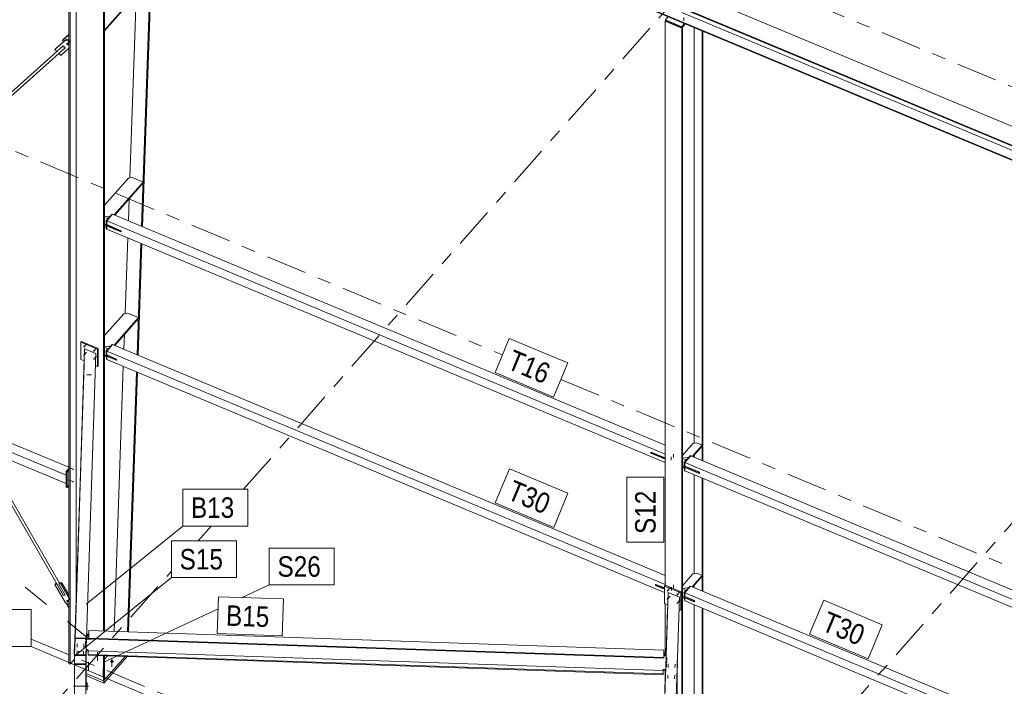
# Model space of a CAD drawing. Header units: millimetres. Extents: x -698 to 216, y -34 to 576.
# Tile 12 of 88: x -596 to -524, y 245 to 294. Entities that reach past the tile are written whole.
import ezdxf

# ---------------------------------------------------------------- set-up
doc = ezdxf.new("R2010")
doc.units = ezdxf.units.MM
for name, pattern in [('XKITLINE00', [0]), ('XKITLINE02', [4, 2, -2]), ('XKITLINE03', [6, 3, -1, 1, -1])]:
    doc.linetypes.add(name, pattern=pattern)
for name, color, linetype, lineweight in [('Element', 2, 'Continuous', 0), ('Spoina', 1, 'Continuous', 0), ('Znak elementu', 2, 'Continuous', 0), ('Śruba', 3, 'Continuous', 0)]:
    doc.layers.add(name, color=color, linetype=linetype, lineweight=lineweight)
doc.styles.add('ARIAL', font='ARIAL.TTF')

msp = doc.modelspace()

# ---------------------------------------------------------------- hatches: boundary and pattern name
at = {"layer": 'Śruba'}
for points in [[(-592.893, 292.43), (-592.886, 292.422), (-592.88, 292.414), (-592.873, 292.406), (-592.868, 292.398), (-592.864, 292.389), (-592.86, 292.38), (-592.857, 292.372), (-592.855, 292.364), (-592.853, 292.355), (-592.853, 292.348), (-592.854, 292.34), (-592.855, 292.333), (-592.857, 292.326), (-592.86, 292.321), (-592.864, 292.315), (-592.869, 292.311), (-592.875, 292.307), (-592.881, 292.304), (-592.888, 292.301), (-592.895, 292.3), (-592.903, 292.299), (-592.911, 292.3), (-592.92, 292.301), (-592.928, 292.303), (-592.937, 292.305), (-592.946, 292.309), (-592.956, 292.313), (-592.965, 292.318), (-592.973, 292.324), (-592.982, 292.33), (-592.99, 292.337), (-592.998, 292.344), (-593.005, 292.351), (-593.012, 292.359), (-593.018, 292.368), (-593.023, 292.376), (-593.028, 292.385), (-593.032, 292.393), (-593.034, 292.402), (-593.037, 292.41), (-593.038, 292.418), (-593.038, 292.426), (-593.038, 292.434), (-593.036, 292.441), (-593.034, 292.447), (-593.031, 292.453), (-593.027, 292.459), (-593.022, 292.463), (-593.017, 292.467), (-593.01, 292.47), (-593.004, 292.472), (-592.996, 292.474), (-592.988, 292.474), (-592.98, 292.474), (-592.972, 292.473), (-592.963, 292.471), (-592.954, 292.469), (-592.945, 292.465), (-592.936, 292.461), (-592.927, 292.456), (-592.918, 292.45), (-592.909, 292.444), (-592.901, 292.437)], [(-590.247, 279.364), (-590.258, 279.366), (-590.268, 279.37), (-590.277, 279.375), (-590.284, 279.381), (-590.289, 279.388), (-590.293, 279.395), (-590.294, 279.403), (-590.293, 279.411), (-590.289, 279.418), (-590.284, 279.425), (-590.277, 279.431), (-590.268, 279.436), (-590.258, 279.44), (-590.247, 279.442), (-590.235, 279.443), (-590.224, 279.442), (-590.213, 279.44), (-590.203, 279.436), (-590.194, 279.431), (-590.187, 279.425), (-590.181, 279.418), (-590.178, 279.411), (-590.177, 279.403), (-590.178, 279.395), (-590.181, 279.388), (-590.187, 279.381), (-590.194, 279.375), (-590.203, 279.37), (-590.213, 279.366), (-590.224, 279.364), (-590.235, 279.363)], [(-590.074, 279.56), (-590.085, 279.562), (-590.095, 279.566), (-590.104, 279.571), (-590.111, 279.577), (-590.116, 279.584), (-590.12, 279.591), (-590.121, 279.599), (-590.12, 279.607), (-590.116, 279.615), (-590.111, 279.621), (-590.104, 279.628), (-590.095, 279.633), (-590.085, 279.636), (-590.074, 279.639), (-590.062, 279.639), (-590.051, 279.639), (-590.04, 279.636), (-590.03, 279.633), (-590.021, 279.628), (-590.014, 279.621), (-590.009, 279.615), (-590.005, 279.607), (-590.004, 279.599), (-590.005, 279.591), (-590.009, 279.584), (-590.014, 279.577), (-590.021, 279.571), (-590.03, 279.566), (-590.04, 279.562), (-590.051, 279.56), (-590.062, 279.559)], [(-591.686, 270.24), (-591.681, 270.235), (-591.676, 270.229), (-591.672, 270.224), (-591.668, 270.218), (-591.665, 270.212), (-591.663, 270.206), (-591.661, 270.2), (-591.659, 270.194), (-591.658, 270.189), (-591.658, 270.183), (-591.658, 270.178), (-591.659, 270.173), (-591.661, 270.169), (-591.663, 270.164), (-591.666, 270.161), (-591.669, 270.158), (-591.673, 270.155), (-591.677, 270.153), (-591.682, 270.151), (-591.687, 270.15), (-591.692, 270.15), (-591.698, 270.15), (-591.704, 270.151), (-591.71, 270.152), (-591.716, 270.154), (-591.723, 270.156), (-591.729, 270.159), (-591.735, 270.163), (-591.741, 270.167), (-591.747, 270.171), (-591.753, 270.176), (-591.758, 270.181), (-591.763, 270.186), (-591.768, 270.191), (-591.772, 270.197), (-591.776, 270.203), (-591.779, 270.209), (-591.782, 270.215), (-591.784, 270.221), (-591.785, 270.227), (-591.786, 270.232), (-591.786, 270.238), (-591.786, 270.243), (-591.785, 270.248), (-591.783, 270.252), (-591.781, 270.256), (-591.778, 270.26), (-591.775, 270.263), (-591.771, 270.266), (-591.767, 270.268), (-591.762, 270.27), (-591.757, 270.271), (-591.752, 270.271), (-591.746, 270.271), (-591.74, 270.27), (-591.734, 270.269), (-591.728, 270.267), (-591.722, 270.265), (-591.715, 270.262), (-591.709, 270.258), (-591.703, 270.254), (-591.697, 270.25), (-591.691, 270.245)], [(-590.974, 269.943), (-590.969, 269.937), (-590.964, 269.932), (-590.96, 269.926), (-590.956, 269.92), (-590.953, 269.914), (-590.95, 269.908), (-590.948, 269.902), (-590.947, 269.897), (-590.946, 269.891), (-590.946, 269.886), (-590.946, 269.88), (-590.947, 269.875), (-590.949, 269.871), (-590.951, 269.867), (-590.953, 269.863), (-590.957, 269.86), (-590.961, 269.857), (-590.965, 269.855), (-590.969, 269.854), (-590.975, 269.853), (-590.98, 269.852), (-590.986, 269.852), (-590.992, 269.853), (-590.998, 269.854), (-591.004, 269.856), (-591.01, 269.859), (-591.017, 269.862), (-591.023, 269.865), (-591.029, 269.869), (-591.035, 269.873), (-591.04, 269.878), (-591.046, 269.883), (-591.051, 269.888), (-591.055, 269.894), (-591.06, 269.9), (-591.063, 269.905), (-591.067, 269.911), (-591.069, 269.917), (-591.071, 269.923), (-591.073, 269.929), (-591.074, 269.935), (-591.074, 269.94), (-591.073, 269.945), (-591.072, 269.95), (-591.071, 269.955), (-591.069, 269.959), (-591.066, 269.962), (-591.063, 269.966), (-591.059, 269.968), (-591.055, 269.97), (-591.05, 269.972), (-591.045, 269.973), (-591.039, 269.973), (-591.034, 269.973), (-591.028, 269.973), (-591.022, 269.971), (-591.015, 269.969), (-591.009, 269.967), (-591.003, 269.964), (-590.997, 269.961), (-590.99, 269.957), (-590.985, 269.952), (-590.979, 269.948)], [(-590.238, 269.83), (-590.249, 269.833), (-590.259, 269.836), (-590.268, 269.841), (-590.275, 269.848), (-590.281, 269.855), (-590.284, 269.862), (-590.285, 269.87), (-590.284, 269.878), (-590.281, 269.885), (-590.275, 269.892), (-590.268, 269.898), (-590.259, 269.903), (-590.249, 269.907), (-590.238, 269.909), (-590.227, 269.91), (-590.215, 269.909), (-590.204, 269.907), (-590.194, 269.903), (-590.185, 269.898), (-590.178, 269.892), (-590.173, 269.885), (-590.17, 269.878), (-590.168, 269.87), (-590.17, 269.862), (-590.173, 269.855), (-590.178, 269.848), (-590.185, 269.841), (-590.194, 269.836), (-590.204, 269.833), (-590.215, 269.83), (-590.227, 269.83)], [(-590.082, 270.007), (-590.093, 270.009), (-590.103, 270.013), (-590.112, 270.018), (-590.12, 270.024), (-590.125, 270.031), (-590.128, 270.039), (-590.129, 270.046), (-590.128, 270.054), (-590.125, 270.062), (-590.12, 270.069), (-590.112, 270.075), (-590.103, 270.08), (-590.093, 270.084), (-590.082, 270.086), (-590.071, 270.087), (-590.06, 270.086), (-590.049, 270.084), (-590.039, 270.08), (-590.03, 270.075), (-590.023, 270.069), (-590.017, 270.062), (-590.014, 270.054), (-590.013, 270.046), (-590.014, 270.039), (-590.017, 270.031), (-590.023, 270.024), (-590.03, 270.018), (-590.039, 270.013), (-590.049, 270.009), (-590.06, 270.007), (-590.071, 270.006)], [(-591.686, 269.636), (-591.681, 269.63), (-591.676, 269.625), (-591.672, 269.619), (-591.668, 269.613), (-591.665, 269.607), (-591.663, 269.601), (-591.661, 269.596), (-591.659, 269.59), (-591.658, 269.584), (-591.658, 269.579), (-591.658, 269.573), (-591.659, 269.569), (-591.661, 269.564), (-591.663, 269.56), (-591.666, 269.556), (-591.669, 269.553), (-591.673, 269.55), (-591.677, 269.548), (-591.682, 269.547), (-591.687, 269.546), (-591.692, 269.545), (-591.698, 269.545), (-591.704, 269.546), (-591.71, 269.547), (-591.716, 269.549), (-591.723, 269.552), (-591.729, 269.555), (-591.735, 269.558), (-591.741, 269.562), (-591.747, 269.566), (-591.753, 269.571), (-591.758, 269.576), (-591.763, 269.581), (-591.768, 269.587), (-591.772, 269.593), (-591.776, 269.599), (-591.779, 269.604), (-591.782, 269.61), (-591.784, 269.616), (-591.785, 269.622), (-591.786, 269.628), (-591.786, 269.633), (-591.786, 269.638), (-591.785, 269.643), (-591.783, 269.648), (-591.781, 269.652), (-591.778, 269.656), (-591.775, 269.659), (-591.771, 269.661), (-591.767, 269.664), (-591.762, 269.665), (-591.757, 269.666), (-591.752, 269.667), (-591.746, 269.666), (-591.74, 269.666), (-591.734, 269.664), (-591.728, 269.662), (-591.722, 269.66), (-591.715, 269.657), (-591.709, 269.654), (-591.703, 269.65), (-591.697, 269.646), (-591.691, 269.641)], [(-547.72, 261.868), (-547.731, 261.871), (-547.741, 261.874), (-547.75, 261.879), (-547.757, 261.886), (-547.763, 261.892), (-547.766, 261.9), (-547.767, 261.908), (-547.766, 261.916), (-547.763, 261.923), (-547.757, 261.93), (-547.75, 261.936), (-547.741, 261.941), (-547.731, 261.945), (-547.72, 261.947), (-547.709, 261.948), (-547.697, 261.947), (-547.686, 261.945), (-547.676, 261.941), (-547.667, 261.936), (-547.66, 261.93), (-547.655, 261.923), (-547.651, 261.916), (-547.65, 261.908), (-547.651, 261.9), (-547.655, 261.892), (-547.66, 261.886), (-547.667, 261.879), (-547.676, 261.874), (-547.686, 261.871), (-547.697, 261.868), (-547.709, 261.868)], [(-592.587, 261.249), (-592.582, 261.259), (-592.576, 261.267), (-592.57, 261.274), (-592.564, 261.28), (-592.558, 261.283), (-592.553, 261.285), (-592.549, 261.284), (-592.545, 261.282), (-592.543, 261.277), (-592.541, 261.27), (-592.541, 261.262), (-592.542, 261.253), (-592.544, 261.243), (-592.547, 261.233), (-592.551, 261.222), (-592.556, 261.212), (-592.561, 261.202), (-592.567, 261.193), (-592.573, 261.186), (-592.579, 261.181), (-592.584, 261.177), (-592.59, 261.176), (-592.594, 261.177), (-592.597, 261.179), (-592.6, 261.184), (-592.601, 261.19), (-592.602, 261.198), (-592.601, 261.208), (-592.599, 261.218), (-592.596, 261.228), (-592.592, 261.239)], [(-547.893, 261.672), (-547.904, 261.675), (-547.914, 261.678), (-547.923, 261.683), (-547.93, 261.689), (-547.936, 261.696), (-547.939, 261.704), (-547.94, 261.712), (-547.939, 261.719), (-547.936, 261.727), (-547.93, 261.734), (-547.923, 261.74), (-547.914, 261.745), (-547.904, 261.749), (-547.893, 261.751), (-547.882, 261.752), (-547.87, 261.751), (-547.859, 261.749), (-547.849, 261.745), (-547.84, 261.74), (-547.833, 261.734), (-547.828, 261.727), (-547.824, 261.719), (-547.823, 261.712), (-547.824, 261.704), (-547.828, 261.696), (-547.833, 261.689), (-547.84, 261.683), (-547.849, 261.678), (-547.859, 261.675), (-547.87, 261.672), (-547.882, 261.672)], [(-592.587, 260.342), (-592.582, 260.352), (-592.576, 260.361), (-592.57, 260.368), (-592.564, 260.373), (-592.558, 260.377), (-592.553, 260.378), (-592.549, 260.378), (-592.545, 260.375), (-592.543, 260.37), (-592.541, 260.364), (-592.541, 260.356), (-592.542, 260.347), (-592.544, 260.336), (-592.547, 260.326), (-592.551, 260.315), (-592.556, 260.305), (-592.561, 260.295), (-592.567, 260.287), (-592.573, 260.28), (-592.579, 260.274), (-592.584, 260.271), (-592.59, 260.269), (-592.594, 260.27), (-592.597, 260.273), (-592.6, 260.277), (-592.601, 260.284), (-592.602, 260.292), (-592.601, 260.301), (-592.599, 260.311), (-592.596, 260.321), (-592.592, 260.332)], [(-548.94, 252.385), (-548.935, 252.38), (-548.931, 252.374), (-548.927, 252.369), (-548.923, 252.363), (-548.92, 252.357), (-548.917, 252.351), (-548.915, 252.345), (-548.914, 252.339), (-548.913, 252.334), (-548.912, 252.328), (-548.913, 252.323), (-548.914, 252.318), (-548.915, 252.314), (-548.918, 252.309), (-548.92, 252.306), (-548.924, 252.303), (-548.927, 252.3), (-548.932, 252.298), (-548.936, 252.296), (-548.941, 252.295), (-548.947, 252.295), (-548.953, 252.295), (-548.958, 252.296), (-548.965, 252.297), (-548.971, 252.299), (-548.977, 252.301), (-548.983, 252.304), (-548.99, 252.308), (-548.996, 252.312), (-549.002, 252.316), (-549.007, 252.321), (-549.013, 252.326), (-549.018, 252.331), (-549.022, 252.336), (-549.026, 252.342), (-549.03, 252.348), (-549.033, 252.354), (-549.036, 252.36), (-549.038, 252.366), (-549.04, 252.372), (-549.04, 252.377), (-549.041, 252.383), (-549.04, 252.388), (-549.039, 252.393), (-549.038, 252.397), (-549.036, 252.401), (-549.033, 252.405), (-549.03, 252.408), (-549.026, 252.411), (-549.021, 252.413), (-549.017, 252.415), (-549.012, 252.416), (-549.006, 252.416), (-549.001, 252.416), (-548.995, 252.415), (-548.988, 252.414), (-548.982, 252.412), (-548.976, 252.41), (-548.97, 252.407), (-548.963, 252.403), (-548.957, 252.399), (-548.951, 252.395), (-548.946, 252.39)], [(-548.94, 251.781), (-548.935, 251.775), (-548.931, 251.77), (-548.927, 251.764), (-548.923, 251.758), (-548.92, 251.752), (-548.917, 251.746), (-548.915, 251.741), (-548.914, 251.735), (-548.913, 251.729), (-548.912, 251.724), (-548.913, 251.718), (-548.914, 251.714), (-548.915, 251.709), (-548.918, 251.705), (-548.92, 251.701), (-548.924, 251.698), (-548.927, 251.695), (-548.932, 251.693), (-548.936, 251.692), (-548.941, 251.691), (-548.947, 251.69), (-548.953, 251.69), (-548.958, 251.691), (-548.965, 251.693), (-548.971, 251.694), (-548.977, 251.697), (-548.983, 251.7), (-548.99, 251.703), (-548.996, 251.707), (-549.002, 251.711), (-549.007, 251.716), (-549.013, 251.721), (-549.018, 251.726), (-549.022, 251.732), (-549.026, 251.738), (-549.03, 251.744), (-549.033, 251.749), (-549.036, 251.755), (-549.038, 251.761), (-549.04, 251.767), (-549.04, 251.773), (-549.041, 251.778), (-549.04, 251.783), (-549.039, 251.788), (-549.038, 251.793), (-549.036, 251.797), (-549.033, 251.801), (-549.03, 251.804), (-549.026, 251.806), (-549.021, 251.809), (-549.017, 251.81), (-549.012, 251.811), (-549.006, 251.812), (-549.001, 251.811), (-548.995, 251.811), (-548.988, 251.809), (-548.982, 251.808), (-548.976, 251.805), (-548.97, 251.802), (-548.963, 251.799), (-548.957, 251.795), (-548.951, 251.791), (-548.946, 251.786)], [(-548.228, 252.088), (-548.223, 252.082), (-548.218, 252.077), (-548.214, 252.071), (-548.21, 252.065), (-548.207, 252.059), (-548.205, 252.053), (-548.203, 252.047), (-548.201, 252.042), (-548.2, 252.036), (-548.2, 252.031), (-548.2, 252.025), (-548.201, 252.021), (-548.203, 252.016), (-548.205, 252.012), (-548.208, 252.008), (-548.211, 252.005), (-548.215, 252.002), (-548.219, 252), (-548.224, 251.999), (-548.229, 251.998), (-548.234, 251.997), (-548.24, 251.997), (-548.246, 251.998), (-548.252, 251.999), (-548.258, 252.001), (-548.265, 252.004), (-548.271, 252.007), (-548.277, 252.01), (-548.283, 252.014), (-548.289, 252.018), (-548.295, 252.023), (-548.3, 252.028), (-548.305, 252.033), (-548.31, 252.039), (-548.314, 252.045), (-548.318, 252.05), (-548.321, 252.056), (-548.324, 252.062), (-548.326, 252.068), (-548.327, 252.074), (-548.328, 252.08), (-548.328, 252.085), (-548.328, 252.09), (-548.327, 252.095), (-548.325, 252.1), (-548.323, 252.104), (-548.32, 252.107), (-548.317, 252.111), (-548.313, 252.113), (-548.309, 252.115), (-548.304, 252.117), (-548.299, 252.118), (-548.294, 252.118), (-548.288, 252.118), (-548.282, 252.118), (-548.276, 252.116), (-548.27, 252.114), (-548.263, 252.112), (-548.257, 252.109), (-548.251, 252.106), (-548.245, 252.102), (-548.239, 252.097), (-548.233, 252.093)], [(-547.891, 252.142), (-547.902, 252.144), (-547.912, 252.148), (-547.921, 252.153), (-547.929, 252.159), (-547.934, 252.166), (-547.937, 252.174), (-547.938, 252.182), (-547.937, 252.189), (-547.934, 252.197), (-547.929, 252.204), (-547.921, 252.21), (-547.912, 252.215), (-547.902, 252.219), (-547.891, 252.221), (-547.88, 252.222), (-547.869, 252.221), (-547.858, 252.219), (-547.848, 252.215), (-547.839, 252.21), (-547.832, 252.204), (-547.826, 252.197), (-547.823, 252.189), (-547.822, 252.182), (-547.823, 252.174), (-547.826, 252.166), (-547.832, 252.159), (-547.839, 252.153), (-547.848, 252.148), (-547.858, 252.144), (-547.869, 252.142), (-547.88, 252.141)], [(-547.736, 252.319), (-547.747, 252.321), (-547.757, 252.325), (-547.766, 252.33), (-547.773, 252.336), (-547.778, 252.343), (-547.782, 252.35), (-547.783, 252.358), (-547.782, 252.366), (-547.778, 252.373), (-547.773, 252.38), (-547.766, 252.386), (-547.757, 252.391), (-547.747, 252.395), (-547.736, 252.397), (-547.724, 252.398), (-547.713, 252.397), (-547.702, 252.395), (-547.692, 252.391), (-547.683, 252.386), (-547.676, 252.38), (-547.671, 252.373), (-547.667, 252.366), (-547.666, 252.358), (-547.667, 252.35), (-547.671, 252.343), (-547.676, 252.336), (-547.683, 252.33), (-547.692, 252.325), (-547.702, 252.321), (-547.713, 252.319), (-547.724, 252.318)], [(-592.893, 251.612), (-592.886, 251.604), (-592.88, 251.596), (-592.873, 251.588), (-592.868, 251.579), (-592.864, 251.571), (-592.86, 251.562), (-592.857, 251.554), (-592.855, 251.545), (-592.853, 251.537), (-592.853, 251.529), (-592.854, 251.522), (-592.855, 251.515), (-592.857, 251.508), (-592.86, 251.502), (-592.864, 251.497), (-592.869, 251.492), (-592.875, 251.488), (-592.881, 251.485), (-592.888, 251.483), (-592.895, 251.482), (-592.903, 251.481), (-592.911, 251.481), (-592.92, 251.482), (-592.928, 251.484), (-592.937, 251.487), (-592.946, 251.49), (-592.956, 251.495), (-592.965, 251.5), (-592.973, 251.505), (-592.982, 251.511), (-592.99, 251.518), (-592.998, 251.525), (-593.005, 251.533), (-593.012, 251.541), (-593.018, 251.549), (-593.023, 251.558), (-593.028, 251.566), (-593.032, 251.575), (-593.034, 251.584), (-593.037, 251.592), (-593.038, 251.6), (-593.038, 251.608), (-593.038, 251.615), (-593.036, 251.622), (-593.034, 251.629), (-593.031, 251.635), (-593.027, 251.64), (-593.022, 251.645), (-593.017, 251.649), (-593.01, 251.652), (-593.004, 251.654), (-592.996, 251.655), (-592.988, 251.656), (-592.98, 251.656), (-592.972, 251.655), (-592.963, 251.653), (-592.954, 251.65), (-592.945, 251.647), (-592.936, 251.643), (-592.927, 251.638), (-592.918, 251.632), (-592.909, 251.626), (-592.901, 251.619)], [(-589.712, 247.059), (-589.725, 247.061), (-589.738, 247.063), (-589.75, 247.066), (-589.762, 247.07), (-589.773, 247.074), (-589.784, 247.08), (-589.793, 247.086), (-589.802, 247.092), (-589.81, 247.1), (-589.817, 247.107), (-589.822, 247.116), (-589.827, 247.124), (-589.83, 247.133), (-589.832, 247.142), (-589.832, 247.151), (-589.832, 247.16), (-589.83, 247.169), (-589.827, 247.177), (-589.822, 247.186), (-589.817, 247.194), (-589.81, 247.202), (-589.802, 247.209), (-589.793, 247.216), (-589.784, 247.222), (-589.773, 247.227), (-589.762, 247.232), (-589.75, 247.235), (-589.738, 247.239), (-589.725, 247.241), (-589.712, 247.242), (-589.699, 247.242), (-589.686, 247.242), (-589.673, 247.241), (-589.66, 247.239), (-589.648, 247.235), (-589.636, 247.232), (-589.625, 247.227), (-589.614, 247.222), (-589.605, 247.216), (-589.596, 247.209), (-589.588, 247.202), (-589.581, 247.194), (-589.576, 247.186), (-589.571, 247.177), (-589.568, 247.169), (-589.566, 247.16), (-589.566, 247.151), (-589.566, 247.142), (-589.568, 247.133), (-589.571, 247.124), (-589.576, 247.116), (-589.581, 247.107), (-589.588, 247.1), (-589.596, 247.092), (-589.605, 247.086), (-589.614, 247.08), (-589.625, 247.074), (-589.636, 247.07), (-589.648, 247.066), (-589.66, 247.063), (-589.673, 247.061), (-589.686, 247.059), (-589.699, 247.059)]]:
    msp.add_hatch(color=256, dxfattribs=at).paths.add_polyline_path(points, flags=17)

# ---------------------------------------------------------------- linework, layer by layer
at = {"layer": 'Element', "linetype": 'XKITLINE00', "lineweight": 0}
for p, q in [((-590.132, 314.054), (-504.898, 278.451)), ((-590.997, 313.036), (-505.762, 277.433)), ((-590.995, 312.977), (-505.76, 277.374)), ((-590.032, 311.583), (-506.82, 276.825)), ((-590.03, 311.524), (-506.82, 276.767)), ((-587.53, 279.015), (-586.46, 310.033)), ((-587.465, 278.987), (-586.394, 310.005)), ((-592.853, 308.09), (-592.853, 246.99)), ((-592.767, 246.954), (-592.767, 308.03)), ((-592.311, 251.682), (-592.311, 307.677)), ((-590.317, 249.374), (-590.317, 306.844)), ((-590.247, 249.372), (-590.247, 306.922)), ((-586.906, 297.18), (-590.247, 293.389)), ((-590.247, 293.329), (-586.906, 297.12)), ((-588.391, 282.559), (-587.928, 295.959)), ((-548.959, 294.368), (-549.154, 294.139)), ((-547.961, 294.677), (-506.747, 277.462)), ((-549.152, 294.068), (-549.174, 294.042)), ((-549.174, 294.042), (-547.963, 293.537)), ((-549.174, 252.73), (-549.174, 294.042)), ((-549.154, 294.139), (-547.943, 293.633)), ((-549.154, 294.139), (-549.152, 294.068)), ((-547.941, 293.562), (-549.152, 294.068)), ((-547.963, 293.537), (-547.908, 293.601)), ((-547.748, 293.862), (-547.943, 293.633)), ((-547.943, 293.633), (-547.941, 293.562)), ((-547.702, 293.843), (-547.941, 293.562)), ((-547.908, 231.645), (-547.908, 293.601)), ((-547.039, 263.122), (-547.039, 293.566)), ((-593.311, 292.633), (-592.853, 293.043)), ((-592.853, 293.059), (-593.242, 292.712)), ((-590.247, 293.329), (-590.247, 293.389)), ((-547.963, 231.646), (-547.963, 293.537)), ((-546.461, 261.86), (-546.461, 293.325)), ((-546.407, 261.837), (-546.407, 293.302)), ((-593.883, 291.961), (-593.109, 292.653)), ((-593.04, 292.731), (-593.814, 292.04)), ((-593.269, 292.232), (-593.733, 291.817)), ((-593.242, 292.712), (-593.311, 292.633)), ((-593.311, 292.633), (-593.233, 292.558)), ((-593.125, 292.093), (-593.269, 292.232)), ((-593.243, 292.185), (-593.247, 292.211)), ((-593.214, 292.143), (-593.243, 292.185)), ((-593.172, 292.116), (-593.214, 292.143)), ((-593.04, 292.731), (-593.109, 292.653)), ((-593.109, 292.653), (-592.912, 292.606)), ((-592.853, 292.687), (-593.04, 292.731)), ((-592.912, 292.606), (-592.853, 292.673)), ((-592.912, 292.606), (-592.853, 292.549)), ((-608.478, 278.653), (-593.738, 291.821)), ((-608.376, 278.477), (-593.13, 292.097)), ((-593.814, 292.04), (-593.883, 291.961)), ((-593.733, 291.817), (-593.883, 291.961)), ((-593.59, 291.678), (-593.125, 292.093)), ((-593.59, 291.678), (-593.555, 291.717)), ((-593.44, 291.533), (-593.59, 291.678)), ((-592.853, 292.058), (-593.44, 291.533)), ((-593.172, 292.116), (-593.147, 292.114)), ((-590.247, 280.556), (-588.497, 282.541)), ((-589.54, 279.854), (-587.42, 282.259)), ((-589.501, 279.838), (-587.42, 282.199)), ((-588.497, 282.541), (-588.211, 282.59)), ((-588.211, 282.59), (-587.42, 282.259)), ((-587.42, 282.199), (-587.42, 282.259)), ((-588.499, 279.419), (-588.443, 281.038)), ((-590.116, 279.424), (-589.683, 279.914)), ((-589.655, 279.902), (-590.087, 279.412)), ((-590.087, 279.412), (-589.655, 279.902)), ((-589.683, 279.914), (-589.655, 279.902)), ((-549.174, 262.993), (-589.655, 279.902)), ((-590.247, 279.666), (-590.197, 279.723)), ((-589.04, 278.669), (-590.247, 279.173)), ((-590.197, 279.723), (-589.911, 279.771)), ((-590.116, 279.424), (-590.116, 279.152)), ((-590.116, 279.424), (-590.087, 279.412)), ((-590.116, 279.152), (-590.087, 279.14)), ((-590.087, 279.14), (-590.087, 279.412)), ((-590.087, 279.412), (-549.174, 262.322)), ((-590.087, 279.14), (-590.087, 279.412)), ((-589.019, 278.693), (-590.087, 279.14)), ((-589.911, 279.771), (-589.837, 279.74)), ((-589.04, 278.608), (-590.247, 279.113)), ((-590.247, 279.052), (-590.209, 279.097)), ((-590.247, 278.992), (-590.17, 279.08)), ((-590.247, 278.992), (-590.247, 279.052)), ((-590.116, 279.058), (-590.116, 278.819)), ((-590.116, 278.819), (-590.087, 278.807)), ((-590.087, 278.807), (-590.087, 279.046)), ((-590.087, 278.807), (-590.087, 279.046)), ((-549.174, 261.718), (-590.087, 278.807)), ((-589.019, 278.693), (-589.04, 278.669)), ((-589.04, 278.608), (-589.04, 278.669)), ((-589.019, 278.633), (-589.04, 278.608)), ((-589.019, 278.633), (-589.019, 278.693)), ((-588.734, 272.628), (-588.543, 278.162)), ((-587.855, 269.607), (-587.574, 277.757)), ((-587.789, 269.58), (-587.508, 277.73)), ((-625.19, 274.201), (-593.059, 260.78)), ((-624.758, 274.691), (-592.853, 261.365)), ((-625.19, 273.596), (-593.059, 260.175)), ((-588.84, 272.61), (-588.554, 272.658)), ((-588.554, 272.658), (-587.763, 272.328)), ((-590.247, 271.013), (-588.84, 272.61)), ((-589.54, 270.311), (-587.763, 272.328)), ((-589.501, 270.295), (-587.763, 272.267)), ((-587.763, 272.267), (-587.763, 272.328)), ((-591.92, 270.585), (-591.971, 270.526)), ((-591.971, 270.526), (-590.76, 270.02)), ((-591.971, 269.255), (-591.971, 270.526)), ((-590.708, 270.079), (-591.92, 270.585)), ((-588.824, 270.012), (-588.786, 271.107)), ((-591.702, 270.051), (-592.401, 248.874)), ((-592.401, 248.874), (-591.703, 270)), ((-590.879, 269.707), (-591.702, 270.051)), ((-590.708, 270.079), (-590.76, 270.02)), ((-590.76, 270.02), (-590.76, 268.749)), ((-590.708, 268.808), (-590.708, 270.079)), ((-590.247, 270.123), (-590.197, 270.18)), ((-590.197, 270.18), (-589.911, 270.228)), ((-590.107, 269.879), (-589.692, 270.349)), ((-590.107, 269.879), (-590.107, 269.619)), ((-590.107, 269.879), (-590.086, 269.87)), ((-590.087, 269.869), (-589.655, 270.359)), ((-590.087, 269.597), (-590.087, 269.869)), ((-549.174, 252.779), (-590.087, 269.869)), ((-589.911, 270.228), (-589.829, 270.194)), ((-589.692, 270.349), (-589.671, 270.341)), ((-589.655, 270.359), (-549.174, 253.45)), ((-591.971, 269.255), (-591.731, 269.155)), ((-591.568, 248.845), (-590.879, 269.707)), ((-589.396, 269.275), (-590.247, 269.63)), ((-589.396, 269.214), (-590.247, 269.57)), ((-590.247, 269.509), (-590.209, 269.554)), ((-590.247, 269.449), (-590.17, 269.537)), ((-590.247, 269.449), (-590.247, 269.509)), ((-590.107, 269.619), (-590.087, 269.61)), ((-590.107, 269.511), (-590.107, 269.298)), ((-590.107, 269.298), (-590.087, 269.29)), ((-589.375, 269.299), (-590.087, 269.597)), ((-590.087, 269.264), (-590.087, 269.503)), ((-590.087, 269.264), (-549.226, 252.196)), ((-589.375, 269.299), (-589.396, 269.275)), ((-589.396, 269.214), (-589.396, 269.275)), ((-589.375, 269.239), (-589.396, 269.214)), ((-589.375, 269.239), (-589.375, 269.299)), ((-591.745, 268.858), (-592.408, 248.771)), ((-592.406, 248.824), (-591.743, 268.909)), ((-591.743, 268.909), (-591.739, 268.907)), ((-590.909, 268.811), (-590.76, 268.749)), ((-590.76, 268.749), (-590.708, 268.808)), ((-589.537, 249.347), (-588.867, 268.755)), ((-588.555, 249.314), (-587.898, 268.35)), ((-588.489, 249.312), (-587.833, 268.323)), ((-593.243, 251.987), (-599.548, 262.886)), ((-593.534, 252.88), (-599.249, 262.761)), ((-547.908, 262.241), (-547.147, 263.104)), ((-547.187, 262.163), (-546.461, 262.986)), ((-547.148, 262.147), (-546.461, 262.925)), ((-547.147, 263.104), (-546.86, 263.152)), ((-546.86, 263.152), (-546.461, 262.986)), ((-546.461, 262.925), (-546.461, 262.986)), ((-550.234, 262.46), (-550.213, 262.484)), ((-550.234, 262.399), (-550.234, 262.46)), ((-550.234, 262.46), (-549.174, 262.017)), ((-549.174, 261.956), (-550.234, 262.399)), ((-550.213, 262.484), (-549.174, 262.05)), ((-547.908, 261.958), (-547.844, 262.031)), ((-547.844, 262.031), (-547.557, 262.079)), ((-547.762, 261.732), (-547.33, 262.223)), ((-547.301, 262.211), (-547.733, 261.721)), ((-547.733, 261.721), (-547.301, 262.211)), ((-547.557, 262.079), (-547.483, 262.049)), ((-547.33, 262.223), (-547.301, 262.211)), ((-506.82, 245.302), (-547.301, 262.211)), ((-547.039, 262.101), (-547.039, 262.271)), ((-593.051, 261.062), (-592.853, 261.286)), ((-592.853, 261.176), (-592.98, 261.032)), ((-546.686, 260.978), (-547.908, 261.488)), ((-546.686, 260.917), (-547.908, 261.427)), ((-547.908, 261.345), (-547.855, 261.405)), ((-547.908, 261.284), (-547.816, 261.389)), ((-547.908, 261.284), (-547.908, 261.345)), ((-547.762, 261.732), (-547.762, 261.46)), ((-547.762, 261.732), (-547.733, 261.721)), ((-547.762, 261.46), (-547.733, 261.448)), ((-547.762, 261.366), (-547.762, 261.128)), ((-547.762, 261.128), (-547.733, 261.116)), ((-547.733, 261.448), (-547.733, 261.721)), ((-547.733, 261.721), (-506.82, 244.631)), ((-547.733, 261.448), (-547.733, 261.721)), ((-546.665, 261.002), (-547.733, 261.448)), ((-547.733, 261.116), (-547.733, 261.354)), ((-547.733, 261.116), (-547.733, 261.354)), ((-506.82, 244.026), (-547.733, 261.116)), ((-593.059, 260.78), (-593.051, 260.79)), ((-593.059, 260.175), (-593.059, 260.78)), ((-593.051, 259.913), (-593.051, 261.062)), ((-593.051, 261.062), (-592.98, 261.032)), ((-592.98, 261.032), (-592.98, 259.883)), ((-547.039, 253.579), (-547.039, 260.826)), ((-546.665, 261.002), (-546.686, 260.978)), ((-546.686, 260.917), (-546.686, 260.978)), ((-546.665, 260.942), (-546.686, 260.917)), ((-546.665, 260.942), (-546.665, 261.002)), ((-546.461, 252.317), (-546.461, 260.585)), ((-546.407, 252.294), (-546.407, 260.562)), ((-593.051, 260.185), (-593.059, 260.175)), ((-592.98, 259.883), (-593.051, 259.913)), ((-592.98, 259.883), (-592.853, 260.027)), ((-547.908, 252.698), (-547.147, 253.561)), ((-547.194, 252.623), (-546.469, 253.446)), ((-547.155, 252.607), (-546.469, 253.385)), ((-547.147, 253.561), (-546.86, 253.609)), ((-546.86, 253.609), (-546.469, 253.446)), ((-546.469, 253.385), (-546.469, 253.446)), ((-593.814, 252.856), (-593.883, 252.777)), ((-593.883, 252.777), (-593.733, 252.797)), ((-593.109, 251.439), (-593.883, 252.777)), ((-593.751, 252.864), (-593.814, 252.856)), ((-593.733, 252.797), (-593.72, 252.812)), ((-593.733, 252.797), (-593.269, 251.994)), ((-593.521, 252.894), (-593.59, 252.816)), ((-593.59, 252.816), (-593.44, 252.836)), ((-593.125, 252.013), (-593.59, 252.816)), ((-593.371, 252.914), (-593.521, 252.894)), ((-593.371, 252.914), (-593.44, 252.836)), ((-593.44, 252.836), (-592.853, 251.82)), ((-592.853, 252.018), (-593.371, 252.914)), ((-549.871, 252.765), (-549.849, 252.789)), ((-549.871, 252.704), (-549.871, 252.765)), ((-549.871, 252.765), (-549.226, 252.495)), ((-549.226, 252.435), (-549.871, 252.704)), ((-549.849, 252.789), (-549.226, 252.529)), ((-549.174, 252.73), (-549.226, 252.671)), ((-549.226, 252.671), (-548.015, 252.165)), ((-549.226, 251.4), (-549.226, 252.671)), ((-547.963, 252.224), (-549.174, 252.73)), ((-547.908, 252.426), (-547.851, 252.491)), ((-547.851, 252.491), (-547.565, 252.54)), ((-547.76, 252.19), (-547.345, 252.661)), ((-547.741, 252.181), (-547.308, 252.671)), ((-547.565, 252.54), (-547.483, 252.505)), ((-547.345, 252.661), (-547.325, 252.652)), ((-547.308, 252.671), (-506.82, 235.759)), ((-547.039, 252.558), (-547.039, 252.739)), ((-593.269, 251.994), (-593.256, 252.009)), ((-593.269, 251.994), (-593.249, 251.997)), ((-593.243, 251.987), (-593.214, 251.984)), ((-593.214, 251.984), (-593.172, 251.996)), ((-593.172, 251.996), (-593.129, 252.02)), ((-593.147, 252.01), (-593.125, 252.013)), ((-548.956, 252.196), (-549.651, 231.132)), ((-549.651, 231.132), (-548.958, 252.145)), ((-548.133, 251.852), (-548.956, 252.196)), ((-548.818, 231.104), (-548.133, 251.852)), ((-547.963, 252.224), (-548.015, 252.165)), ((-548.015, 252.165), (-548.015, 250.894)), ((-547.963, 250.953), (-547.963, 252.224)), ((-547.05, 251.586), (-547.908, 251.945)), ((-547.05, 251.526), (-547.908, 251.884)), ((-547.908, 251.813), (-547.862, 251.865)), ((-547.908, 251.753), (-547.823, 251.849)), ((-547.76, 252.19), (-547.76, 251.93)), ((-547.76, 252.19), (-547.74, 252.182)), ((-547.76, 251.93), (-547.741, 251.922)), ((-547.76, 251.823), (-547.76, 251.61)), ((-547.741, 251.909), (-547.741, 252.181)), ((-547.741, 252.181), (-506.82, 235.088)), ((-547.028, 251.611), (-547.741, 251.909)), ((-547.741, 251.576), (-547.741, 251.815)), ((-592.912, 251.321), (-593.109, 251.439)), ((-592.853, 251.05), (-593.062, 251.411)), ((-592.853, 251.329), (-592.912, 251.321)), ((-549.226, 251.4), (-548.985, 251.3)), ((-549.174, 247.721), (-549.174, 251.378)), ((-549.107, 247.719), (-548.997, 251.054)), ((-548.997, 251.054), (-548.993, 251.052)), ((-547.76, 251.61), (-547.741, 251.602)), ((-547.741, 251.576), (-506.82, 234.483)), ((-547.028, 251.611), (-547.05, 251.586)), ((-547.05, 251.526), (-547.05, 251.586)), ((-547.028, 251.55), (-547.05, 251.526)), ((-547.039, 231.615), (-547.039, 251.283)), ((-547.028, 251.55), (-547.028, 251.611)), ((-546.461, 231.596), (-546.461, 251.042)), ((-546.407, 231.594), (-546.407, 251.019)), ((-549.107, 247.719), (-548.999, 251.003)), ((-548.163, 250.956), (-548.015, 250.894)), ((-548.015, 250.894), (-547.963, 250.953)), ((-592.394, 249.14), (-592.435, 248)), ((-592.434, 248.033), (-592.395, 249.14)), ((-592.404, 248.861), (-592.405, 248.826)), ((-591.571, 248.834), (-592.404, 248.861)), ((-592.401, 248.861), (-592.401, 248.874)), ((-592.401, 248.874), (-591.568, 248.845)), ((-592.394, 249.14), (-592.393, 249.172)), ((-592.392, 249.14), (-592.394, 249.14)), ((-592.393, 249.172), (-592.391, 249.172)), ((-591.568, 248.845), (-591.57, 248.794)), ((-591.563, 248.989), (-591.397, 248.983)), ((-591.396, 249.014), (-591.562, 249.019)), ((-591.45, 249.1), (-591.559, 249.103)), ((-591.557, 249.158), (-591.448, 249.154)), ((-591.453, 249.016), (-591.45, 249.1)), ((-591.448, 249.154), (-591.45, 249.1)), ((-591.402, 248.81), (-591.4, 248.863)), ((-591.401, 248.863), (-591.394, 249.068)), ((-591.4, 248.863), (-591.382, 249.41)), ((-591.4, 248.863), (-549.28, 247.436)), ((-591.397, 248.983), (-591.394, 249.068)), ((-591.393, 249.099), (-591.396, 249.014)), ((-591.393, 249.099), (-591.384, 249.357)), ((-591.382, 249.41), (-549.262, 247.983)), ((-592.48, 247.605), (-592.453, 248.407)), ((-592.477, 247.667), (-592.451, 248.47)), ((-592.451, 248.47), (-592.453, 248.407)), ((-592.419, 248.469), (-592.451, 248.47)), ((-592.405, 248.826), (-592.442, 247.655)), ((-592.405, 248.826), (-591.572, 248.8)), ((-591.609, 247.628), (-591.572, 248.8)), ((-591.572, 248.8), (-591.571, 248.834)), ((-591.57, 248.794), (-591.572, 248.795)), ((-591.402, 248.81), (-549.282, 247.383)), ((-592.48, 247.605), (-592.477, 247.667)), ((-591.58, 247.573), (-592.48, 247.605)), ((-592.477, 247.667), (-592.441, 247.666)), ((-592.446, 247.603), (-592.447, 247.587)), ((-592.447, 247.587), (-591.614, 247.558)), ((-592.447, 246.981), (-592.447, 247.587)), ((-592.444, 247.679), (-592.442, 247.73)), ((-592.444, 247.679), (-592.441, 247.679)), ((-592.442, 247.73), (-592.433, 248)), ((-592.442, 247.73), (-592.433, 248)), ((-592.442, 247.73), (-592.439, 247.73)), ((-592.442, 247.655), (-591.609, 247.628)), ((-592.435, 248), (-592.431, 248)), ((-591.613, 247.574), (-591.614, 247.558)), ((-591.614, 247.558), (-591.614, 246.969)), ((-591.596, 247.482), (-591.614, 246.908)), ((-591.612, 247.026), (-591.612, 247.574)), ((-591.612, 247.485), (-591.598, 247.485)), ((-591.612, 247.482), (-591.596, 247.482)), ((-591.608, 247.637), (-591.578, 247.636)), ((-591.598, 247.957), (-591.491, 247.954)), ((-591.598, 247.485), (-591.598, 247.574)), ((-591.598, 247.485), (-591.596, 247.542)), ((-591.432, 248.004), (-591.597, 248.01)), ((-591.596, 247.542), (-591.596, 247.574)), ((-591.596, 245.335), (-591.596, 247.482)), ((-591.58, 247.573), (-591.578, 247.636)), ((-591.578, 247.636), (-591.567, 247.956)), ((-591.491, 247.954), (-591.489, 248.006)), ((-591.446, 247.607), (-591.444, 247.66)), ((-591.446, 247.607), (-549.325, 246.179)), ((-591.444, 247.66), (-591.432, 248.004)), ((-591.444, 247.66), (-591.435, 247.918)), ((-591.444, 247.66), (-549.323, 246.233)), ((-591.435, 247.918), (-591.432, 248.004)), ((-591.435, 247.918), (-549.314, 246.491)), ((-591.432, 248.004), (-591.434, 247.949)), ((-591.434, 247.949), (-591.432, 248.004)), ((-590.317, 245.731), (-590.317, 247.568)), ((-590.299, 245.751), (-588.744, 247.515)), ((-588.589, 247.51), (-590.299, 245.569)), ((-590.247, 245.81), (-590.247, 247.566)), ((-590.247, 247.314), (-590.031, 247.559)), ((-549.28, 247.436), (-549.282, 247.383)), ((-549.262, 247.983), (-549.28, 247.436)), ((-549.276, 247.556), (-549.109, 247.55)), ((-549.275, 247.586), (-549.108, 247.581)), ((-549.213, 247.722), (-549.218, 247.584)), ((-549.218, 247.584), (-549.215, 247.667)), ((-549.215, 247.667), (-549.213, 247.722)), ((-549.215, 247.667), (-549.105, 247.664)), ((-549.104, 247.718), (-549.213, 247.722)), ((-548.298, 246.852), (-548.27, 247.643)), ((-548.27, 247.643), (-548.272, 247.643)), ((-548.271, 247.676), (-548.269, 247.676)), ((-548.269, 247.676), (-548.27, 247.643)), ((-592.853, 246.99), (-592.767, 246.954)), ((-592.767, 246.954), (-592.447, 247.317)), ((-592.445, 246.981), (-592.447, 246.921)), ((-592.447, 246.981), (-591.614, 246.969)), ((-592.447, 246.921), (-591.614, 246.908)), ((-592.447, 223.862), (-592.447, 246.921)), ((-592.43, 246.981), (-592.43, 246.932)), ((-592.43, 246.932), (-591.63, 246.92)), ((-591.63, 246.92), (-591.63, 246.969)), ((-591.63, 246.92), (-591.629, 246.969)), ((-591.614, 246.969), (-591.612, 247.026)), ((-591.614, 246.908), (-591.614, 223.849)), ((-548.319, 245.875), (-548.283, 246.967)), ((-548.283, 246.967), (-548.294, 246.967)), ((-591.596, 246.266), (-590.317, 245.731)), ((-590.299, 245.569), (-591.596, 246.111)), ((-549.147, 246.518), (-549.658, 231.029)), ((-549.656, 231.082), (-549.147, 246.518)), ((-549.323, 246.233), (-549.325, 246.179)), ((-549.314, 246.491), (-549.323, 246.233)), ((-549.311, 246.576), (-549.314, 246.491)), ((-549.141, 246.57), (-549.311, 246.576)), ((-549.256, 246.521), (-549.254, 246.574)), ((-549.256, 246.521), (-549.254, 246.574)), ((-549.143, 246.518), (-549.256, 246.521)), ((-549.174, 245.69), (-549.174, 246.519)), ((-548.312, 231.658), (-548.312, 246.071)), ((-548.294, 231.658), (-548.294, 246.617)), ((-591.588, 245.586), (-591.605, 245.036)), ((-591.504, 245.585), (-591.588, 245.586)), ((-591.504, 245.585), (-591.522, 245.034)), ((-591.504, 245.313), (-591.504, 245.585)), ((-590.317, 245.731), (-590.247, 245.81)), ((-590.299, 245.569), (-590.299, 245.751)), ((-548.333, 245.8), (-548.322, 245.8)), ((-548.331, 245.876), (-548.319, 245.875)), ((-548.322, 245.8), (-548.319, 245.875))]:
    msp.add_line(p, q, dxfattribs=at)
at = {"layer": 'Spoina', "linetype": 'XKITLINE03', "lineweight": 0}
for p, q in [((-580.055, 259.766), (-400.233, 463.752)), ((-540.198, 238.634), (-357.487, 445.897)), ((-599.72, 320.958), (-515.905, 285.949)), ((-617.07, 292.979), (-561.095, 269.598)), ((-556.807, 267.807), (-518.741, 251.907)), ((-583.388, 255.985), (-582.435, 257.066)), ((-600.231, 236.879), (-585.342, 253.768)), ((-595.612, 248.789), (-557.016, 232.668))]:
    msp.add_line(p, q, dxfattribs=at)
at = {"layer": 'Znak elementu', "linetype": 'XKITLINE00', "lineweight": 0}
for p, q in [((-561.635, 268.306), (-560.594, 270.798)), ((-560.594, 270.798), (-556.306, 269.007)), ((-557.347, 266.515), (-556.306, 269.007)), ((-561.635, 268.306), (-557.347, 266.515)), ((-561.628, 258.761), (-560.587, 261.252)), ((-560.587, 261.252), (-556.299, 259.461)), ((-551.974, 255.885), (-551.974, 260.645)), ((-549.274, 260.645), (-551.974, 260.645)), ((-549.274, 255.885), (-549.274, 260.645)), ((-584.515, 259.766), (-579.756, 259.766)), ((-584.515, 257.066), (-584.515, 259.766)), ((-579.756, 257.066), (-579.756, 259.766)), ((-557.34, 256.97), (-556.299, 259.461)), ((-561.628, 258.761), (-557.34, 256.97)), ((-591.586, 251.345), (-584.515, 257.066)), ((-584.515, 257.066), (-579.756, 257.066)), ((-585.342, 255.985), (-580.583, 255.985)), ((-585.342, 253.285), (-585.342, 255.985)), ((-580.583, 253.285), (-580.583, 255.985)), ((-578.173, 255.454), (-573.413, 255.454)), ((-578.173, 252.754), (-578.173, 255.454)), ((-573.413, 252.754), (-573.413, 255.454)), ((-549.274, 255.885), (-551.974, 255.885)), ((-592.413, 247.564), (-585.342, 253.285)), ((-585.342, 253.285), (-580.583, 253.285)), ((-580.153, 251.831), (-578.173, 252.754)), ((-578.173, 252.754), (-573.413, 252.754)), ((-581.984, 249.192), (-581.893, 251.89)), ((-581.893, 251.89), (-577.136, 251.729)), ((-577.228, 249.03), (-577.136, 251.729)), ((-590.297, 247.104), (-581.923, 251.006)), ((-538.596, 249.14), (-537.555, 251.632)), ((-537.555, 251.632), (-533.268, 249.841)), ((-600.703, 250.941), (-595.612, 250.941)), ((-595.612, 248.241), (-595.612, 250.941)), ((-534.308, 247.349), (-533.268, 249.841)), ((-581.984, 249.192), (-577.228, 249.03)), ((-538.596, 249.14), (-534.308, 247.349)), ((-600.703, 248.241), (-595.612, 248.241)), ((-586.952, 244.591), (-595.612, 248.241))]:
    msp.add_line(p, q, dxfattribs=at)
at = {"layer": 'Znak elementu', "linetype": 'XKITLINE02', "lineweight": 0}
msp.add_line((-591.393, 248.804), (-598.464, 254.525), dxfattribs=at)
at = {"layer": 'Śruba', "linetype": 'XKITLINE00', "lineweight": 0}
for p, q in [((-547.806, 294.322), (-547.8, 294.057)), ((-593.017, 292.306), (-592.736, 292.625)), ((-590.235, 279.463), (-590.235, 279.222)), ((-590.062, 279.66), (-590.062, 279.418)), ((-591.554, 270.402), (-591.77, 270.156)), ((-591.554, 269.797), (-591.77, 269.552)), ((-590.841, 270.104), (-591.057, 269.859)), ((-590.227, 269.93), (-590.227, 269.689)), ((-590.071, 270.107), (-590.071, 269.865)), ((-547.709, 261.968), (-547.709, 261.726)), ((-592.493, 261.198), (-592.814, 261.332)), ((-547.882, 261.772), (-547.882, 261.53)), ((-592.493, 260.291), (-592.814, 260.425)), ((-548.815, 252.539), (-549.031, 252.293)), ((-593.017, 251.488), (-592.736, 251.806)), ((-548.815, 251.934), (-549.031, 251.689)), ((-548.103, 252.241), (-548.319, 251.996)), ((-547.88, 252.242), (-547.88, 252)), ((-547.724, 252.419), (-547.724, 252.177)), ((-589.699, 246.746), (-589.699, 247.374)), ((-592.513, 245.347), (-591.429, 245.331))]:
    msp.add_line(p, q, dxfattribs=at)
at = {"layer": 'Śruba', "linetype": 'XKITLINE02', "lineweight": 0}
for p, q in [((-590.841, 269.5), (-591.057, 269.254)), ((-591.542, 268.135), (-591.209, 268.13)), ((-548.737, 262.129), (-548.737, 261.887)), ((-548.564, 262.325), (-548.564, 262.084)), ((-548.721, 252.593), (-548.721, 252.351)), ((-548.565, 252.77), (-548.565, 252.528)), ((-548.103, 251.637), (-548.319, 251.391)), ((-591.633, 248.699), (-591.627, 248.89)), ((-592.243, 248.447), (-592.252, 248.196)), ((-591.76, 248.431), (-591.769, 248.179)), ((-591.651, 248.196), (-591.645, 248.388)), ((-591.642, 248.448), (-591.636, 248.639)), ((-591.542, 248.787), (-591.209, 248.782)), ((-592.26, 247.929), (-592.269, 247.678)), ((-592.214, 247.889), (-591.881, 247.884)), ((-591.777, 247.912), (-591.786, 247.661)), ((-590.768, 247.192), (-590.768, 247.821)), ((-549.054, 247.448), (-549.06, 247.256)), ((-591.416, 246.456), (-591.416, 247.085)), ((-549.072, 246.945), (-549.078, 246.754)), ((-549.063, 247.196), (-549.069, 247.005)), ((-548.949, 246.968), (-548.958, 246.716)), ((-548.45, 246.951), (-548.459, 246.699)), ((-590.347, 246.01), (-590.347, 246.639)), ((-548.976, 246.15), (-548.985, 245.898)), ((-548.477, 246.133), (-548.486, 245.881))]:
    msp.add_line(p, q, dxfattribs=at)

# ---------------------------------------------------------------- texts
at = {"layer": 'Znak elementu', "style": 'ARIAL', "width": 0.85}
for s, rotation, p in [('T16', -22.67194, (-560.85, 268.629)), ('T30', -22.67194, (-560.843, 259.083)), ('S12', 90.00021, (-549.874, 256.485)), ('B15', -1.94233, (-581.364, 249.771)), ('T30', -22.67194, (-537.811, 249.463))]:
    msp.add_text(s, height=1.5, rotation=rotation, dxfattribs=at).set_placement(p)
for s, p in [('B13', (-583.915, 257.666)), ('S15', (-584.742, 253.885)), ('S26', (-577.573, 253.354))]:
    msp.add_text(s, height=1.5, dxfattribs=at).set_placement(p)

doc.saveas('drawing.dxf')
